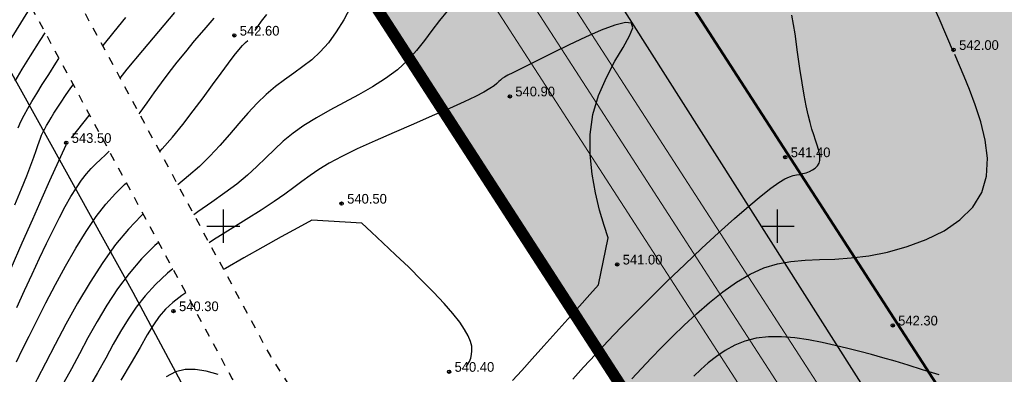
# Model space of a CAD drawing. Extents: x 10527 to 38813, y 13847 to 37526.
# Tile 213 of 256: x 35285 to 35374, y 36475 to 36507. Entities that reach past the tile are written whole.
import ezdxf

# ---------------------------------------------------------------- set-up
doc = ezdxf.new("R2010")
doc.units = 0
doc.header["$LTSCALE"] = 0.5
doc.header["$MEASUREMENT"] = 0
doc.header["$PDMODE"] = 32
doc.header["$PDSIZE"] = 0.3
for name, pattern in [('CONTI', [0]), ('GOST2.303 6', [12, 8, -1.5, 1, -1.5]), ('STRIH_1', [3, 2, -1]), ('Д_ТРОТ_ТРУБА', [3, 1.5, -1.5])]:
    doc.linetypes.add(name, pattern=pattern)
for name, color, linetype in [('(004) Точки рельефа', 7, 'Continuous'), ('(014) Водопровод', 5, 'ИК_Водопровод -------в--------'), ('(025) Дорога', 7, 'Continuous'), ('GORIZDEFAULT', 32, 'CONTI'), ('PI_TTDEFAULT', 5, 'CONTI'), ('SETKR', 2, 'CONTI'), ('Штрих Стекло', 7, 'Continuous')]:
    doc.layers.add(name, color=color, linetype=linetype)
doc.layers.add('(032) Горизонтали утолщенные', color=32, linetype='Continuous', lineweight=30)
doc.layers.add('.', color=7, linetype='Continuous', lineweight=15)
doc.styles.add('D-431', font='txt')
doc.styles.get("Standard").update_dxf_attribs({"font": 'times.ttf'})
doc.linetypes.add('ИК_Водопровод -------в--------', pattern='A,9,-0.6,["В",Standard,S=1.2,R=0,X=0,Y=-0.6],-1.2', length=10.8)

# ---------------------------------------------------------------- blocks, each defined once
blk = doc.blocks.new('BL_333')
at = {"color": 0}
for p, q in [((0, -1.5), (0, 1.5)), ((-1.5, 0), (1.5, 0))]:
    blk.add_line(p, q, dxfattribs=at)
blk = doc.blocks.new('gergrgrre')
at = {"layer": '(014) Водопровод', "flags": 128}
blk.add_lwpolyline([(360036.438, 4200773.015), (360047.098, 4200750.311), (360089.76, 4200681.101), (360107.619, 4200655.796), (360141.826, 4200594.039), (360149.345, 4200579.998), (360206.507, 4200508.61), (360230.262, 4200479.387), (360306.281, 4200388.525), (360409.154, 4200291.553), (360456.114, 4200244.191), (360490.793, 4200199.337)], dxfattribs=at)
at = {"layer": '(025) Дорога', "linetype": 'Д_ТРОТ_ТРУБА', "flags": 128}
for points in [[(360044.195, 4200796.012), (360041.816, 4200791.773), (360042.358, 4200788.304), (360046.087, 4200780.21), (360059.012, 4200755.887), (360082.266, 4200713.415), (360119.837, 4200651.911), (360154.248, 4200588.273), (360168.952, 4200565.337), (360182.618, 4200547.766), (360213.043, 4200512.044), (360268.283, 4200446.262), (360308.926, 4200401.534), (360387.369, 4200322.593), (360428.116, 4200283.497), (360457.116, 4200256.42), (360464.886, 4200245.444), (360476.507, 4200228.263), (360489.06, 4200214.493), (360499.065, 4200202.984)], [(360034.859, 4200791.392), (360036.733, 4200790.501), (360038.761, 4200786.553), (360042.501, 4200778.433), (360055.492, 4200753.988), (360078.803, 4200711.411), (360116.369, 4200649.915), (360150.8, 4200586.24), (360165.682, 4200563.025), (360179.515, 4200545.24), (360209.989, 4200509.461), (360265.27, 4200443.63), (360306.026, 4200398.778), (360384.565, 4200319.74), (360425.367, 4200280.592), (360454.087, 4200253.775), (360461.596, 4200243.167), (360473.356, 4200225.782), (360486.072, 4200211.833), (360495.233, 4200201.295)]]:
    blk.add_lwpolyline(points, dxfattribs=at)
at = {"layer": '(032) Горизонтали утолщенные', "color": 32}
for points in [[(360139.121, 4200616.248, 544), (360139.17, 4200616.31, 544), (360140.16, 4200617.54, 544), (360141.21, 4200618.83, 544)], [(360161.48, 4200619.77, 542), (360160.86, 4200618.62, 542), (360160.19, 4200617.54, 542), (360159.49, 4200616.56, 542), (360158.74, 4200615.73, 542), (360157.97, 4200615.02, 542), (360157.17, 4200614.4, 542), (360156.35, 4200613.81, 542), (360155.52, 4200613.22, 542), (360154.69, 4200612.6, 542), (360153.86, 4200611.9, 542), (360153.04, 4200611.1, 542), (360152.22, 4200610.21, 542), (360151.39, 4200609.26, 542), (360150.55, 4200608.28, 542), (360149.68, 4200607.29, 542), (360148.79, 4200606.32, 542), (360147.85, 4200605.4, 542), (360146.87, 4200604.54, 542), (360145.885, 4200603.738, 542)], [(360215.88, 4200615.72, 542), (360214.59, 4200618.73, 542), (360213.99, 4200620.07, 542), (360213.27, 4200621.65, 542), (360212.46, 4200623.39, 542), (360211.59, 4200625.18, 542), (360210.7, 4200626.95, 542), (360209.81, 4200628.6, 542), (360208.95, 4200630.03, 542), (360208.74, 4200630.35, 542), (360208.54, 4200630.65, 542)], [(360186.84, 4200586.24, 542), (360187.71, 4200587.16, 542), (360188.6, 4200588.09, 542), (360189.53, 4200589.05, 542), (360190.52, 4200590.04, 542), (360191.58, 4200591.07, 542), (360192.7, 4200592.11, 542), (360193.86, 4200593.13, 542), (360195.06, 4200594.09, 542), (360196.29, 4200594.95, 542), (360197.52, 4200595.67, 542), (360198.75, 4200596.24, 542), (360199.98, 4200596.61, 542), (360201.21, 4200596.82, 542), (360202.48, 4200596.93, 542), (360203.79, 4200596.99, 542), (360205.17, 4200597.04, 542), (360206.64, 4200597.14, 542), (360208.23, 4200597.34, 542), (360209.93, 4200597.67, 542), (360211.68, 4200598.16, 542), (360213.4, 4200598.8, 542), (360215.02, 4200599.6, 542), (360216.45, 4200600.58, 542), (360217.62, 4200601.72, 542), (360218.44, 4200603.04, 542), (360218.86, 4200604.53, 542), (360218.93, 4200606.13, 542), (360218.73, 4200607.78, 542), (360218.34, 4200609.41, 542), (360217.84, 4200610.95, 542), (360217.31, 4200612.34, 542), (360216.83, 4200613.51, 542), (360215.98, 4200615.48, 542)], [(360131.18, 4200601.94, 544), (360131.78, 4200603.38, 544), (360132.26, 4200604.56, 544), (360132.63, 4200605.5, 544), (360132.9, 4200606.24, 544), (360133.1, 4200606.82, 544), (360133.26, 4200607.27, 544), (360133.38, 4200607.63, 544), (360133.49, 4200607.94, 544), (360133.6, 4200608.23, 544), (360133.73, 4200608.51, 544), (360133.88, 4200608.8, 544), (360134.04, 4200609.1, 544), (360134.24, 4200609.43, 544), (360134.46, 4200609.79, 544), (360134.72, 4200610.2, 544), (360135.01, 4200610.66, 544), (360135.36, 4200611.19, 544), (360135.77, 4200611.79, 544), (360136.25, 4200612.48, 544), (360136.458, 4200612.763, 544)], [(360142.762, 4200601.105, 542), (360142.57, 4200600.93, 542), (360141.43, 4200599.74, 542), (360140.28, 4200598.36, 542), (360139.12, 4200596.74, 542), (360137.97, 4200594.95, 542), (360136.85, 4200593.07, 542), (360135.8, 4200591.17, 542), (360134.82, 4200589.34, 542), (360133.95, 4200587.65, 542), (360133.2, 4200586.19, 542), (360132.56, 4200584.93, 542), (360132.05, 4200583.94, 542), (360131.63, 4200583.11, 542)], [(360149.54, 4200586.63, 540), (360148.44, 4200586.92, 540), (360147.46, 4200587.08, 540), (360146.56, 4200587.08, 540), (360145.69, 4200586.87, 540), (360144.83, 4200586.4, 540)]]:
    blk.add_polyline3d(points, dxfattribs=at)
at = {"layer": 'GORIZDEFAULT', "color": 32}
for points in [[(360140.676, 4200613.372, 543.5), (360141.33, 4200614.16, 543.5), (360142.73, 4200615.85, 543.5), (360144.18, 4200617.58, 543.5), (360145.63, 4200619.28, 543.5)], [(360142.416, 4200610.155, 543), (360142.5, 4200610.27, 543), (360143.12, 4200611.13, 543), (360143.76, 4200612.03, 543), (360144.43, 4200612.94, 543), (360145.12, 4200613.86, 543), (360145.84, 4200614.79, 543), (360146.6, 4200615.74, 543), (360147.41, 4200616.72, 543), (360148.26, 4200617.73, 543), (360149.17, 4200618.78, 543)], [(360152.86, 4200617.65, 542.5), (360153.1, 4200618.02, 542.5), (360153.44, 4200618.49, 542.5), (360153.91, 4200619.1, 542.5)], [(360181.52, 4200586.21, 541.5), (360182.5, 4200587.28, 541.5), (360183.56, 4200588.42, 541.5), (360184.69, 4200589.62, 541.5), (360185.9, 4200590.89, 541.5), (360187.2, 4200592.22, 541.5), (360188.59, 4200593.61, 541.5), (360190.08, 4200595.07, 541.5), (360191.62, 4200596.55, 541.5), (360193.17, 4200598.01, 541.5), (360194.68, 4200599.41, 541.5), (360196.11, 4200600.69, 541.5), (360197.4, 4200601.82, 541.5), (360198.51, 4200602.75, 541.5), (360199.4, 4200603.45, 541.5), (360200.11, 4200603.95, 541.5), (360200.66, 4200604.27, 541.5), (360201.08, 4200604.47, 541.5), (360201.42, 4200604.58, 541.5), (360201.72, 4200604.64, 541.5), (360201.99, 4200604.68, 541.5), (360202.29, 4200604.75, 541.5), (360202.59, 4200604.83, 541.5), (360202.88, 4200604.95, 541.5), (360203.16, 4200605.09, 541.5), (360203.4, 4200605.25, 541.5), (360203.6, 4200605.45, 541.5), (360203.74, 4200605.68, 541.5), (360203.81, 4200605.94, 541.5), (360203.82, 4200606.23, 541.5), (360203.77, 4200606.55, 541.5), (360203.68, 4200606.91, 541.5), (360203.56, 4200607.32, 541.5), (360203.42, 4200607.76, 541.5), (360203.26, 4200608.24, 541.5), (360203.1, 4200608.77, 541.5), (360202.93, 4200609.37, 541.5), (360202.76, 4200610.06, 541.5), (360202.58, 4200610.87, 541.5), (360202.4, 4200611.82, 541.5), (360202.21, 4200612.93, 541.5), (360202.02, 4200614.23, 541.5), (360201.81, 4200615.72, 541.5), (360201.58, 4200617.35, 541.5), (360201.3, 4200619.05, 541.5)], [(360170.19, 4200619.39, 541.5), (360169.49, 4200618.55, 541.5), (360168.82, 4200617.67, 541.5), (360168.15, 4200616.76, 541.5), (360167.44, 4200615.86, 541.5), (360166.63, 4200614.97, 541.5), (360165.71, 4200614.12, 541.5), (360164.64, 4200613.33, 541.5), (360163.45, 4200612.57, 541.5), (360162.18, 4200611.85, 541.5), (360160.89, 4200611.16, 541.5), (360159.61, 4200610.47, 541.5), (360158.39, 4200609.79, 541.5), (360157.27, 4200609.1, 541.5), (360156.29, 4200608.39, 541.5), (360155.41, 4200607.67, 541.5), (360154.6, 4200606.92, 541.5), (360153.82, 4200606.16, 541.5), (360153.02, 4200605.39, 541.5), (360152.17, 4200604.6, 541.5), (360151.22, 4200603.81, 541.5), (360150.14, 4200603, 541.5), (360148.96, 4200602.17, 541.5), (360147.7, 4200601.29, 541.5), (360147.347, 4200601.036, 541.5)], [(360123.11, 4200597.7, 545.5), (360123.4, 4200598.46, 545.5), (360123.69, 4200599.23, 545.5), (360123.97, 4200600.04, 545.5), (360124.25, 4200600.9, 545.5), (360124.57, 4200601.96, 545.5), (360124.9, 4200603.09, 545.5), (360125.24, 4200604.27, 545.5), (360125.6, 4200605.49, 545.5), (360125.98, 4200606.71, 545.5), (360126.38, 4200607.92, 545.5), (360126.8, 4200609.09, 545.5), (360127.25, 4200610.22, 545.5), (360127.74, 4200611.32, 545.5), (360128.29, 4200612.43, 545.5), (360128.91, 4200613.59, 545.5), (360129.62, 4200614.83, 545.5), (360130.42, 4200616.18, 545.5), (360131.34, 4200617.68, 545.5), (360132.37, 4200619.34, 545.5), (360132.657, 4200619.793, 545.5)], [(360176.1, 4200586.07, 541), (360176.92, 4200586.98, 541), (360177.87, 4200588.04, 541), (360178.91, 4200589.21, 541), (360180, 4200590.42, 541), (360181.09, 4200591.63, 541), (360182.12, 4200592.79, 541), (360183.06, 4200593.84, 541), (360183.84, 4200594.72, 541), (360184.71, 4200598.94, 541), (360184.35, 4200600.08, 541), (360183.95, 4200601.45, 541), (360183.56, 4200603.01, 541), (360183.26, 4200604.7, 541), (360183.08, 4200606.47, 541), (360183.08, 4200608.28, 541), (360183.33, 4200610.07, 541), (360183.85, 4200611.79, 541), (360184.56, 4200613.41, 541), (360185.33, 4200614.88, 541), (360186.06, 4200616.14, 541), (360186.63, 4200617.17, 541), (360186.93, 4200617.91, 541), (360186.83, 4200618.32, 541), (360186.27, 4200618.39, 541), (360185.32, 4200618.15, 541), (360184.09, 4200617.69, 541), (360182.68, 4200617.07, 541), (360181.21, 4200616.37, 541), (360179.78, 4200615.67, 541), (360178.52, 4200615.04, 541), (360177.5, 4200614.53, 541), (360176.71, 4200614.14, 541), (360176.11, 4200613.84, 541), (360175.68, 4200613.62, 541), (360175.37, 4200613.46, 541), (360175.16, 4200613.32, 541), (360175, 4200613.19, 541), (360174.85, 4200613.05, 541), (360174.68, 4200612.89, 541), (360174.43, 4200612.68, 541), (360174.05, 4200612.43, 541), (360173.51, 4200612.1, 541), (360172.75, 4200611.7, 541), (360171.72, 4200611.21, 541), (360170.39, 4200610.62, 541), (360168.85, 4200609.95, 541), (360167.15, 4200609.22, 541), (360165.41, 4200608.47, 541), (360163.69, 4200607.72, 541), (360162.08, 4200606.98, 541), (360160.68, 4200606.3, 541), (360159.54, 4200605.68, 541), (360158.61, 4200605.12, 541), (360157.82, 4200604.58, 541), (360157.09, 4200604.05, 541), (360156.36, 4200603.49, 541), (360155.55, 4200602.89, 541), (360154.58, 4200602.22, 541), (360153.41, 4200601.46, 541), (360152.06, 4200600.62, 541), (360150.61, 4200599.72, 541), (360149.12, 4200598.78, 541), (360148.714, 4200598.508, 541)], [(360131.21, 4200613.1, 545), (360131.86, 4200614.18, 545), (360132.61, 4200615.38, 545), (360133.46, 4200616.75, 545), (360133.916, 4200617.464, 545)], [(360144.257, 4200606.749, 542.5), (360144.49, 4200606.99, 542.5), (360145.41, 4200608.04, 542.5), (360146.35, 4200609.19, 542.5), (360147.28, 4200610.4, 542.5), (360148.18, 4200611.6, 542.5), (360149.02, 4200612.76, 542.5), (360149.79, 4200613.81, 542.5), (360150.45, 4200614.7, 542.5), (360150.98, 4200615.4, 542.5), (360151.41, 4200615.92, 542.5), (360151.74, 4200616.3, 542.5), (360152, 4200616.57, 542.5), (360152.2, 4200616.77, 542.5)], [(360131.49, 4200608.89, 544.5), (360131.74, 4200609.45, 544.5), (360132.02, 4200610.02, 544.5), (360132.35, 4200610.62, 544.5), (360132.72, 4200611.26, 544.5), (360133.16, 4200611.98, 544.5), (360133.66, 4200612.79, 544.5), (360134.24, 4200613.7, 544.5), (360134.88, 4200614.7, 544.5), (360135.171, 4200615.144, 544.5)], [(360136.29, 4200607.97, 543.5), (360137.9, 4200609.99, 543.5), (360137.935, 4200610.033, 543.5)], [(360130.85, 4200596.23, 543.5), (360131.85, 4200598.5, 543.5), (360132.8, 4200600.64, 543.5), (360133.64, 4200602.55, 543.5), (360134.35, 4200604.14, 543.5), (360135.82, 4200607.34, 543.5)], [(360131.38, 4200592.67, 543), (360132.07, 4200594.2, 543), (360132.75, 4200595.69, 543), (360133.41, 4200597.12, 543), (360134.04, 4200598.44, 543), (360134.64, 4200599.66, 543), (360135.21, 4200600.78, 543), (360135.74, 4200601.79, 543), (360136.25, 4200602.69, 543), (360136.74, 4200603.48, 543), (360137.2, 4200604.16, 543), (360137.65, 4200604.73, 543), (360138.08, 4200605.21, 543), (360138.5, 4200605.63, 543), (360138.93, 4200606.03, 543), (360139.37, 4200606.44, 543), (360139.699, 4200606.769, 543)], [(360131.34, 4200587.77, 542.5), (360131.86, 4200588.84, 542.5), (360132.48, 4200590.09, 542.5), (360133.19, 4200591.53, 542.5), (360133.99, 4200593.1, 542.5), (360134.85, 4200594.75, 542.5), (360135.76, 4200596.41, 542.5), (360136.69, 4200598.02, 542.5), (360137.62, 4200599.53, 542.5), (360138.53, 4200600.87, 542.5), (360139.41, 4200601.99, 542.5), (360140.26, 4200602.94, 542.5), (360141.09, 4200603.76, 542.5), (360141.247, 4200603.906, 542.5)], [(360171.9, 4200587.31, 540.5), (360172.05, 4200587.55, 540.5), (360172.2, 4200587.81, 540.5), (360172.32, 4200588.1, 540.5), (360172.4, 4200588.42, 540.5), (360172.43, 4200588.77, 540.5), (360172.41, 4200589.17, 540.5), (360172.3, 4200589.61, 540.5), (360172.09, 4200590.11, 540.5), (360171.77, 4200590.68, 540.5), (360171.32, 4200591.35, 540.5), (360170.71, 4200592.13, 540.5), (360169.93, 4200593.02, 540.5), (360168.97, 4200594.04, 540.5), (360167.88, 4200595.15, 540.5), (360166.72, 4200596.3, 540.5), (360165.54, 4200597.43, 540.5), (360164.4, 4200598.51, 540.5), (360163.37, 4200599.48, 540.5), (360162.49, 4200600.29, 540.5), (360157.99, 4200600.55, 540.5), (360156.71, 4200599.85, 540.5), (360155.21, 4200599.03, 540.5), (360153.56, 4200598.11, 540.5), (360151.85, 4200597.15, 540.5), (360150.18, 4200596.19, 540.5), (360150.019, 4200596.095, 540.5)], [(360144.151, 4200598.536, 541.5), (360143.83, 4200598.26, 541.5), (360142.62, 4200597.06, 541.5), (360141.49, 4200595.75, 541.5), (360140.45, 4200594.34, 541.5), (360139.49, 4200592.88, 541.5), (360138.6, 4200591.4, 541.5), (360137.78, 4200589.93, 541.5), (360137.01, 4200588.5, 541.5), (360136.29, 4200587.15, 541.5), (360135.62, 4200585.9, 541.5), (360134.98, 4200584.73, 541.5), (360134.38, 4200583.62, 541.5), (360133.79, 4200582.55, 541.5), (360133.22, 4200581.48, 541.5), (360132.67, 4200580.4, 541.5), (360132.11, 4200579.28, 541.5), (360131.55, 4200578.09, 541.5)], [(360145.44, 4200596.152, 541), (360144.96, 4200595.77, 541), (360143.87, 4200594.75, 541), (360142.94, 4200593.73, 541), (360142.13, 4200592.7, 541), (360141.41, 4200591.63, 541), (360140.73, 4200590.51, 541), (360140.07, 4200589.35, 541), (360139.39, 4200588.11, 541), (360138.65, 4200586.79, 541), (360137.87, 4200585.42, 541), (360137.06, 4200584, 541), (360136.24, 4200582.57, 541), (360135.44, 4200581.12, 541), (360134.66, 4200579.7, 541), (360133.93, 4200578.31, 541), (360133.25, 4200576.98, 541), (360132.64, 4200575.69, 541), (360132.1, 4200574.43, 541), (360131.61, 4200573.2, 541)], [(360146.609, 4200593.991, 540.5), (360146.25, 4200593.75, 540.5), (360145.43, 4200593.12, 540.5), (360144.77, 4200592.51, 540.5), (360144.22, 4200591.85, 540.5), (360143.69, 4200591.1, 540.5), (360143.14, 4200590.19, 540.5), (360142.48, 4200589.07, 540.5), (360141.68, 4200587.69, 540.5), (360140.75, 4200586.11, 540.5)], [(360214.58, 4200586.58, 542.5), (360213.09, 4200587.06, 542.5), (360211.78, 4200587.47, 542.5), (360210.6, 4200587.82, 542.5), (360209.51, 4200588.14, 542.5), (360208.46, 4200588.43, 542.5), (360207.42, 4200588.7, 542.5), (360206.35, 4200588.97, 542.5), (360205.21, 4200589.25, 542.5), (360204.01, 4200589.51, 542.5), (360202.79, 4200589.74, 542.5), (360201.56, 4200589.92, 542.5), (360200.35, 4200590.02, 542.5), (360199.18, 4200590.02, 542.5), (360198.08, 4200589.9, 542.5), (360197.06, 4200589.64, 542.5), (360196.13, 4200589.27, 542.5), (360195.27, 4200588.8, 542.5), (360194.48, 4200588.26, 542.5), (360193.75, 4200587.67, 542.5), (360193.08, 4200587.07, 542.5), (360192.46, 4200586.46, 542.5)]]:
    blk.add_polyline3d(points, dxfattribs=at)
at = {"layer": 'PI_TTDEFAULT', "color": 5}
for p in [(360150.99, 4200617.21, 542.6), (360215.88, 4200615.92, 542), (360175.85, 4200611.72, 540.9), (360135.82, 4200607.53, 543.5), (360200.7, 4200606.23, 541.4), (360160.67, 4200602.04, 540.5), (360185.53, 4200596.55, 541), (360145.5, 4200592.35, 540.3), (360210.39, 4200591.06, 542.3), (360170.36, 4200586.87, 540.4)]:
    blk.add_point(p, dxfattribs=at)
at = {"layer": 'SETKR', "color": 92}
for p in [(360150, 4200600), (360200, 4200600)]:
    blk.add_blockref('BL_333', p, dxfattribs=at)
at = {"layer": '(004) Точки рельефа', "style": 'D-431'}
for s, p in [('542.60', (360151.48, 4200617.2)), ('542.00', (360216.38, 4200615.91)), ('540.90', (360176.34, 4200611.72)), ('543.50', (360136.32, 4200607.52)), ('541.40', (360201.19, 4200606.23)), ('540.50', (360161.17, 4200602.04)), ('541.00', (360186.03, 4200596.55)), ('540.30', (360146, 4200592.34)), ('542.30', (360210.88, 4200591.05)), ('540.40', (360170.86, 4200586.87))]:
    blk.add_text(s, height=0.875, dxfattribs=at).set_placement(p)

msp = doc.modelspace()

# ---------------------------------------------------------------- hatches: boundary and pattern name
at = {"layer": '.', "ltscale": 0.149071}
h = msp.add_hatch(color=256, dxfattribs=at)
h.dxf.hatch_style = 1
h.set_gradient(color1=(255, 255, 255), tint=1)
h.paths.add_polyline_path([(35043.297, 36082.013), (36343.297, 36082.013), (36343.297, 37217.013), (35043.297, 37217.013)])
h.paths.add_polyline_path([(35058.297, 37202.013), (36328.297, 37202.013), (36328.297, 36097.013), (35058.297, 36097.013)], flags=16)
h = msp.add_hatch(color=256, dxfattribs=at)
h.dxf.hatch_style = 1
h.set_gradient(color1=(51, 204, 0), color2=(51, 204, 0), tint=1)
edge = h.paths.add_edge_path()
edge.add_line((36288.012, 36496.449), (35667.551, 36154.533))
edge.add_arc((35662.242, 36164.167), 11, 226.16627, 298.85775, ccw=False)
edge.add_line((35654.623, 36156.232), (35391.724, 36408.641))
edge.add_line((35391.724, 36408.641), (35216.827, 36679.143))
edge.add_line((35216.827, 36679.143), (35208.925, 36674.788))
edge.add_line((35208.925, 36674.788), (35384.735, 36402.875))
edge.add_line((35384.735, 36402.875), (35659.006, 36139.548))
edge.add_line((35659.006, 36139.548), (36312.368, 36499.595))
edge.add_line((36312.368, 36499.595), (35900.999, 37056.168))
edge.add_line((35900.999, 37056.168), (35893.046, 37051.786))
edge.add_line((35893.046, 37051.786), (36291.549, 36512.621))
edge.add_arc((36282.703, 36506.083), 11, -61.14225, 36.46852, ccw=False)
h.paths.add_polyline_path([(35788.729, 36580.117), (35933.158, 36318.028), (35719.583, 36200.333), (35721.176, 36197.413), (35661.011, 36164.107), (35654.839, 36175.32), (35647.364, 36171.52), (35618.976, 36198.774), (35646.046, 36213.852), (35649.614, 36207.218), (35674.926, 36221.152), (35682.742, 36206.954), (35708.361, 36220.905), (35719.584, 36200.333), (35739.746, 36211.444), (35711.107, 36263.414), (35618.055, 36212.136), (35436.785, 36386.172)], flags=16)
edge = h.paths.add_edge_path(flags=17)
edge.add_line((36286.723, 36509.055), (36102.477, 36758.336))
edge.add_arc((36098.456, 36755.364), 5, 36.46852, 118.85775)
edge.add_line((36096.043, 36759.744), (35801.902, 36597.652))
edge.add_arc((35804.315, 36593.273), 5, 118.85775, 208.85775)
edge.add_line((35799.936, 36590.86), (35948.226, 36321.764))
edge.add_arc((35952.605, 36324.177), 5, 208.85775, 298.85775)
edge.add_line((35955.018, 36319.798), (36285.116, 36501.704))
edge.add_arc((36282.703, 36506.083), 5, 298.85775, 396.46852)
h.paths.add_polyline_path([(35809.749, 36591.7), (36097.32, 36750.171), (36276.769, 36507.381), (35954.178, 36329.611)], flags=16)
edge = h.paths.add_edge_path(flags=17)
edge.add_line((35942.971, 36318.868), (35794.681, 36587.964))
edge.add_arc((35790.302, 36585.551), 5, 28.86341, 118.85775)
edge.add_line((35787.889, 36589.93), (35427.68, 36391.431))
edge.add_arc((35430.094, 36387.051), 5, 118.85775, 226.16627)
edge.add_line((35426.631, 36383.445), (35658.779, 36160.56))
edge.add_arc((35662.242, 36164.167), 5, 226.16627, 298.85775)
edge.add_line((35664.655, 36159.788), (35672.305, 36164.004))
edge.add_line((35672.305, 36164.004), (35677.56, 36166.9))
edge.add_line((35677.56, 36166.9), (35941.005, 36312.076))
edge.add_arc((35938.592, 36316.455), 5, 298.85775, 388.85775)
edge = h.paths.add_edge_path(flags=17)
edge.add_arc((35538.825, 36816.052), 5, 28.85775, 118.85775)
edge.add_line((35536.412, 36820.431), (35532.909, 36818.501))
edge.add_line((35532.909, 36818.501), (35681.681, 36548.529))
edge.add_line((35681.681, 36548.529), (35418.652, 36403.582))
edge.add_line((35418.652, 36403.582), (35403.372, 36418.252))
edge.add_line((35403.372, 36418.252), (35246.598, 36660.724))
edge.add_line((35246.598, 36660.724), (35243.394, 36658.959))
edge.add_arc((35245.808, 36654.58), 5, 118.85775, 212.88524)
edge.add_line((35241.609, 36651.865), (35393.741, 36416.571))
edge.add_line((35393.741, 36416.571), (35396.383, 36412.485))
edge.add_line((35396.383, 36412.485), (35414.542, 36395.051))
edge.add_arc((35418.004, 36398.658), 5, 226.16627, 298.85775)
edge.add_line((35420.418, 36394.279), (35689.529, 36542.577))
edge.add_arc((35687.115, 36546.956), 5, 298.85915, 388.85698)
edge.add_line((35691.494, 36549.37), (35543.204, 36818.466))
edge = h.paths.add_edge_path(flags=17)
edge.add_line((35902.201, 37022.006), (35898.082, 37019.736))
edge.add_line((35898.082, 37019.736), (36082.928, 36769.643))
edge.add_line((36082.928, 36769.643), (35798.166, 36612.72))
edge.add_line((35798.166, 36612.72), (35649.393, 36882.692))
edge.add_line((35649.393, 36882.692), (35645.89, 36880.761))
edge.add_arc((35648.303, 36876.382), 5, 118.85775, 208.85855)
edge.add_line((35643.924, 36873.969), (35792.214, 36604.873))
edge.add_arc((35796.593, 36607.286), 5, 208.85775, 298.85137)
edge.add_line((35799.006, 36602.907), (36091.274, 36763.967))
edge.add_arc((36088.861, 36768.346), 5, 298.85775, 396.46852)
edge.add_line((36092.882, 36771.318), (35908.635, 37020.599))
edge.add_arc((35904.615, 37017.627), 5, 36.46939, 118.85775)
at = {"layer": '.', "linetype": 'Continuous', "transparency": 33554544}
h = msp.add_hatch(color=5, dxfattribs=at)
h.dxf.hatch_style = 1
h.set_gradient(color1=(255, 190, 168), color2=(255, 182, 158), one_color=1, tint=0.81)
h.paths.add_polyline_path([(35563.986, 36456.268), (35636.201, 36325.223), (35549.837, 36277.631), (35436.785, 36386.172)])
h.paths.add_polyline_path([(35563.986, 36456.268), (35676.091, 36518.046), (35748.306, 36387.001), (35636.201, 36325.223)])
h.paths.add_polyline_path([(35763.593, 36395.425), (35860.944, 36449.072), (35933.158, 36318.028), (35835.808, 36264.381)])
h.paths.add_polyline_path([(35676.091, 36518.046), (35748.306, 36387.001), (35860.944, 36449.072), (35788.729, 36580.117)])
h.paths.add_polyline_path([(35667.531, 36342.489), (35763.593, 36395.425), (35835.808, 36264.381), (35766.02, 36225.923), (35751.541, 36252.198), (35725.267, 36237.719)])
h.paths.add_polyline_path([(35549.837, 36277.631), (35667.531, 36342.489), (35711.107, 36263.414), (35618.055, 36212.136)])
h.paths.add_polyline_path([(35466.589, 36600.838), (35538.804, 36469.794), (35681.681, 36548.529), (35609.467, 36679.574)])
h.paths.add_polyline_path([(35466.589, 36600.838), (35538.804, 36469.794), (35418.652, 36403.582), (35403.372, 36418.252), (35332.938, 36527.188)])
h.paths.add_polyline_path([(35394.375, 36731.883), (35466.589, 36600.838), (35609.467, 36679.574), (35537.252, 36810.618)])
h.paths.add_polyline_path([(35251.497, 36653.148), (35394.375, 36731.883), (35466.589, 36600.838), (35332.938, 36527.188)])
h.paths.add_polyline_path([(35851.694, 36813.058), (35725.951, 36743.765), (35653.737, 36874.809), (35779.48, 36944.102)])
h.paths.add_polyline_path([(35851.694, 36813.058), (35779.48, 36944.102), (35903.479, 37012.434), (35993.203, 36891.039)])
h.paths.add_polyline_path([(35851.694, 36813.058), (35993.203, 36891.039), (36082.928, 36769.643), (35923.909, 36682.013)])
h.paths.add_polyline_path([(35725.951, 36743.765), (35851.694, 36813.058), (35923.909, 36682.013), (35798.166, 36612.72)])
h.paths.add_polyline_path([(36025.674, 36539.85), (36187.045, 36628.776), (36097.32, 36750.171), (35953.459, 36670.894)])
h.paths.add_polyline_path([(36025.674, 36539.85), (36097.888, 36408.805), (36276.769, 36507.381), (36187.045, 36628.776)])
h.paths.add_polyline_path([(36025.674, 36539.85), (36097.888, 36408.805), (35954.178, 36329.611), (35881.963, 36460.655)])
h.paths.add_polyline_path([(35809.749, 36591.7), (35953.459, 36670.894), (36025.674, 36539.85), (35881.963, 36460.655)])
at = {"layer": 'Штрих Стекло', "linetype": 'Continuous'}
h = msp.add_hatch(color=5, dxfattribs=at)
h.dxf.hatch_style = 1
h.set_gradient(color1=(173, 173, 173), color2=(166, 166, 166), one_color=1, tint=0.65)
edge = h.paths.add_edge_path()
edge.add_line((35220.262, 36694.737), (35202.702, 36685.06))
edge.add_arc((35205.115, 36680.681), 5, 32.88524, 118.85775, ccw=False)
edge.add_line((35209.314, 36683.396), (35213.315, 36677.208))
edge.add_line((35213.315, 36677.208), (35222.095, 36682.046))
edge.add_line((35222.095, 36682.046), (35218.323, 36687.88))
edge.add_arc((35222.687, 36690.349), 5.014, 118.92591, 209.50369, ccw=False)
edge = h.paths.add_edge_path()
edge.add_line((35389.373, 36405.352), (35651.853, 36153.347))
edge.add_arc((35662.242, 36164.167), 15, 226.16627, 298.85775)
edge.add_line((35669.481, 36151.03), (36289.942, 36492.946))
edge.add_arc((36282.703, 36506.083), 15, 298.85775, 396.46852)
edge.add_line((36294.765, 36514.999), (35889.246, 37056.928))
edge.add_arc((35893.267, 37059.9), 5, 118.85775, 216.46852, ccw=False)
edge.add_line((35890.853, 37064.279), (35884.604, 37060.835))
edge.add_line((35884.604, 37060.835), (36292.353, 36513.216))
edge.add_arc((36282.703, 36506.083), 12, -61.14225, 36.46852, ccw=False)
edge.add_line((36288.494, 36495.573), (35660.947, 36154.319))
edge.add_line((35660.947, 36154.319), (35390.568, 36408.587))
edge.add_line((35390.568, 36408.587), (35215.949, 36678.659))
edge.add_line((35215.949, 36678.659), (35213.315, 36677.208))
edge.add_line((35213.315, 36677.208), (35388.049, 36406.958))
edge.add_arc((35395.606, 36411.845), 9, 212.88524, 226.16627)
edge = h.paths.add_edge_path(flags=16)
edge.add_line((35427.68, 36391.431), (35787.889, 36589.93))
edge.add_arc((35790.302, 36585.551), 5, 28.85775, 118.85775, ccw=False)
edge.add_line((35794.681, 36587.964), (35942.971, 36318.868))
edge.add_arc((35938.592, 36316.455), 5, -61.14225, 28.85775, ccw=False)
edge.add_line((35941.005, 36312.076), (35664.655, 36159.788))
edge.add_arc((35662.242, 36164.167), 5, 226.82384, 298.85775, ccw=False)
edge.add_line((35658.82, 36160.521), (35426.625, 36383.45))
edge.add_arc((35430.094, 36387.051), 5, 118.85775, 226.07521, ccw=False)
h.paths.add_polyline_path([(35427.68, 36391.431), (35784.385, 36587.999), (35933.158, 36318.028), (35662.889, 36169.091)], flags=0)
edge = h.paths.add_edge_path(flags=16)
edge.add_line((35801.902, 36597.652), (36096.043, 36759.744))
edge.add_arc((36098.456, 36755.364), 5, 36.46852, 118.85775, ccw=False)
edge.add_line((36102.477, 36758.336), (36286.723, 36509.055))
edge.add_arc((36282.703, 36506.083), 5, -61.14225, 36.46852, ccw=False)
edge.add_line((36285.116, 36501.704), (35955.018, 36319.798))
edge.add_arc((35952.605, 36324.177), 5, 208.85775, 298.85775, ccw=False)
edge.add_line((35948.226, 36321.764), (35799.936, 36590.86))
edge.add_arc((35804.315, 36593.273), 5, 118.85775, 208.85775, ccw=False)
h.paths.add_polyline_path([(35805.405, 36599.583), (36091.923, 36757.473), (36276.769, 36507.381), (35954.178, 36329.611)], flags=0)
edge = h.paths.add_edge_path(flags=17)
edge.add_line((36292.353, 36513.216), (35884.604, 37060.835))
edge.add_line((35884.604, 37060.835), (35876.716, 37056.488))
edge.add_arc((35879.129, 37052.109), 5, 36.46852, 118.85775, ccw=False)
edge.add_line((35883.15, 37055.081), (36092.882, 36771.318))
edge.add_arc((36088.861, 36768.346), 5, -61.14225, 36.46852, ccw=False)
edge.add_line((36091.274, 36763.967), (35799.006, 36602.907))
edge.add_arc((35796.593, 36607.286), 5, 208.85775, 298.85775, ccw=False)
edge.add_line((35792.214, 36604.873), (35643.924, 36873.969))
edge.add_arc((35648.303, 36876.382), 5, 118.85775, 208.85775, ccw=False)
edge.add_line((35645.89, 36880.761), (35631.876, 36873.039))
edge.add_arc((35634.29, 36868.66), 5, 28.85775, 118.85775, ccw=False)
edge.add_line((35638.669, 36871.073), (35786.959, 36601.977))
edge.add_arc((35782.58, 36599.564), 5, -61.14225, 28.85552, ccw=False)
edge.add_line((35784.993, 36595.185), (35703.542, 36550.3))
edge.add_arc((35701.128, 36554.679), 5, 208.85775, 298.85775, ccw=False)
edge.add_line((35696.749, 36552.265), (35548.459, 36821.361))
edge.add_arc((35552.838, 36823.775), 5, 118.85775, 208.85775, ccw=False)
edge.add_line((35550.425, 36828.154), (35902.201, 37022.006))
edge.add_arc((35904.615, 37017.627), 5, 36.46852, 118.85775, ccw=False)
edge.add_line((35908.636, 37020.599), (35899.041, 37033.58))
edge.add_arc((35895.02, 37030.608), 5, -61.14225, 36.46852, ccw=False)
edge.add_line((35897.433, 37026.229), (35239.435, 36663.628))
edge.add_arc((35237.099, 36668.049), 5, 212.88524, 297.85041, ccw=False)
edge.add_line((35232.9, 36665.334), (35241.609, 36651.865))
edge.add_arc((35245.808, 36654.58), 5, 118.85775, 212.88524, ccw=False)
edge.add_line((35243.394, 36658.959), (35536.412, 36820.431))
edge.add_arc((35538.825, 36816.052), 5, 28.85775, 118.85775, ccw=False)
edge.add_line((35543.204, 36818.466), (35691.494, 36549.37))
edge.add_arc((35687.115, 36546.956), 5, -61.14225, 28.85775, ccw=False)
edge.add_line((35689.528, 36542.577), (35420.418, 36394.279))
edge.add_arc((35418.004, 36398.658), 5, 226.16627, 298.85775, ccw=False)
edge.add_line((35414.542, 36395.051), (35396.383, 36412.485))
edge.add_line((35396.383, 36412.485), (35222.095, 36682.046))
edge.add_line((35222.095, 36682.046), (35215.949, 36678.659))
edge.add_line((35215.949, 36678.659), (35390.568, 36408.587))
edge.add_line((35390.568, 36408.587), (35660.947, 36154.319))
edge.add_line((35660.947, 36154.319), (36288.494, 36495.573))
edge.add_arc((36282.703, 36506.083), 12, 298.85775, 396.46852)

# ---------------------------------------------------------------- linework, layer by layer
at = {"ltscale": 0.149071, "const_width": 0.1}
for points in [[(35096.532, 36626.554), (35206.214, 36686.996, -0.393772), (35212.826, 36685.331), (35391.724, 36408.641), (35654.623, 36156.232, 0.328259), (35667.551, 36154.533), (36288.012, 36496.449, 0.453677), (36291.549, 36512.621), (35889.246, 37056.928, -0.453677), (35890.853, 37064.279), (36021.81, 37136.445)], [(35543.204, 36818.466), (35691.494, 36549.37, -0.414214), (35689.528, 36542.577), (35420.418, 36394.279, -0.328259), (35414.542, 36395.051), (35396.383, 36412.485), (35241.609, 36651.865)]]:
    msp.add_lwpolyline(points, format="xyb", dxfattribs=at)
for points in [[(35205.659, 36679.839), (35384.735, 36402.875), (35659.006, 36139.548), (36312.368, 36499.595), (35897.401, 37061.036)], [(35251.497, 36653.148), (35399.275, 36424.589)]]:
    msp.add_lwpolyline(points, dxfattribs=at)
at = {"color": 1, "linetype": 'GOST2.303 6', "lineweight": 30, "const_width": 1.035}
msp.add_lwpolyline([(35208.925, 36674.788), (35900.999, 37056.168), (36312.368, 36499.595), (35659.006, 36139.548), (35384.735, 36402.875)], close=True, dxfattribs=at)
at = {"color": 7, "linetype": 'STRIH_1', "ltscale": 2, "true_color": 0xffffff, "const_width": 0.1}
msp.add_lwpolyline([(35215.15, 36687.262), (35394.053, 36410.563), (35656.701, 36158.396, 0.328259), (35666.103, 36157.16), (36286.564, 36499.076, 0.453677), (36289.136, 36510.838), (35886.32, 37055.839)], format="xyb", dxfattribs=at)
at = {"color": 5, "linetype": 'Continuous', "lineweight": 30, "elevation": 1.817}
msp.add_lwpolyline([(35700.777, 36743.868), (35783.042, 36598.7), (35417.006, 36399.342), (35397.519, 36415.917), (35245.808, 36654.58), (35903.469, 37018.244), (36282.703, 36506.083), (35660.81, 36163.437), (35417.006, 36399.342)], dxfattribs=at)
at = {"ltscale": 0.149071}
msp.add_lwpolyline([(35251.497, 36653.148), (35403.372, 36418.252), (35418.652, 36403.582), (35681.681, 36548.529), (35537.252, 36810.618)], close=True, dxfattribs=at)
at = {"color": 1, "linetype": 'Continuous', "lineweight": 50}
msp.add_lwpolyline([(35251.497, 36653.148), (35403.372, 36418.252), (35418.652, 36403.582), (35557.157, 36479.907), (35412.748, 36741.96), (35251.497, 36653.148)], dxfattribs=at)

# ---------------------------------------------------------------- block references
at = {"linetype": 'Continuous'}
msp.add_blockref('gergrgrre', (-324846.944, -4164111.878), dxfattribs=at)

doc.saveas('drawing.dxf')
